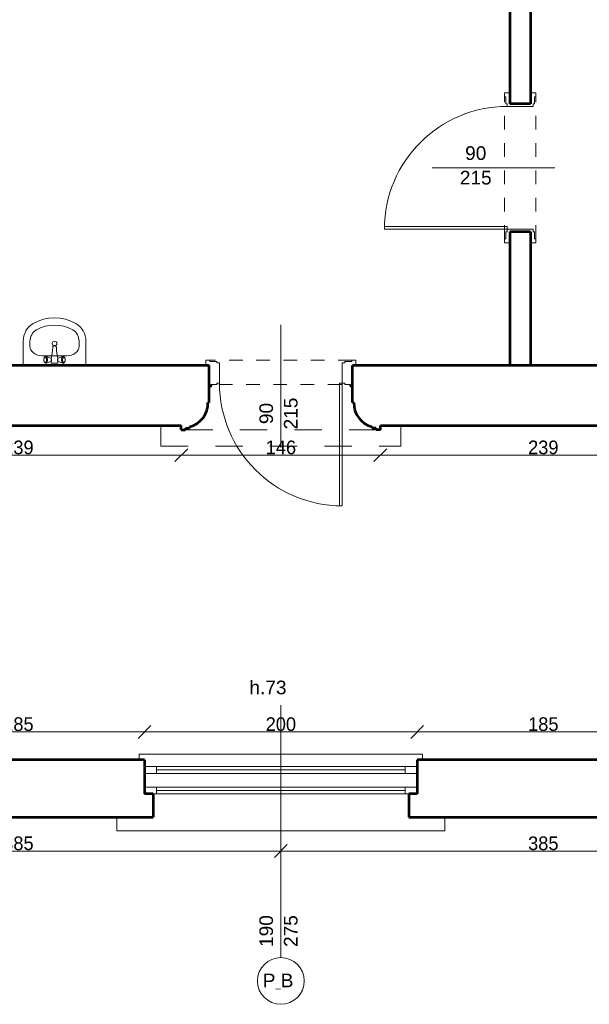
# Model space of a CAD drawing. Header units: inches. Extents: x -21887 to 84279, y -131485 to 67836.
# Tile 215 of 256: x 19115 to 23293, y 50788 to 58006. Entities that reach past the tile are written whole.
import ezdxf

# ---------------------------------------------------------------- set-up
doc = ezdxf.new("R2010")
doc.units = ezdxf.units.IN
doc.header["$MEASUREMENT"] = 0
doc.linetypes.add('Dashed', pattern=[400, 200, -200])
doc.linetypes.add('Dashed copy', pattern=[200, 100, -100])
doc.layers.get('0').update_dxf_attribs({"lineweight": 13})
doc.layers.get('Defpoints').update_dxf_attribs({"lineweight": 13})
for name, color, linetype, lineweight in [('AI_MURY', 7, 'Continuous', 53), ('Dimensioning', 7, 'Continuous', 13), ('DRZWI', 7, 'Continuous', 13), ('dzialowki', 7, 'Continuous', 53), ('Furniture & Equipment', 7, 'Continuous', 13), ('PODCIAGI', 7, 'Continuous', 13)]:
    doc.layers.add(name, color=color, linetype=linetype, lineweight=lineweight)
doc.styles.add('GENERATED_STYLE_7', font='txt')
doc.styles.add('Style-Courier New', font='txt')
doc.dimstyles.new('Dimstyle_5', dxfattribs={"dimtxt": 100, "dimasz": 95, "dimexe": 0.18, "dimexo": 0, "dimgap": 0.09, "dimtad": 1, "dimtih": 1, "dimtoh": 1, "dimdec": 0, "dimlfac": 0.1, "dimzin": 0, "dimdsep": 46, "dimlunit": 5, "dimtxsty": 'GENERATED_STYLE_7', "dimblk": 'ARROWHEAD_6', "dimcen": 0.09, "dimclrd": 161, "dimclre": 161, "dimclrt": 7, "dimadec": 0, "dimazin": 0, "dimtfac": 1, "dimtdec": 0, "dimtmove": 0, "dimatfit": 3, "dimfxl": 0, "dimtolj": 1, "dimtzin": 0, "dimarcsym": 0})

# ---------------------------------------------------------------- blocks, each defined once
blk = doc.blocks.new('Basin 01_59')
at = {"layer": 'Furniture & Equipment', "color": 9, "linetype": 'Continuous'}
for p, q in [((0, 350), (0, 171.8)), ((460, 350), (0, 350)), ((151.7, 311.7), (151.5, 308.2)), ((151.7, 311.7), (151.5, 308.2)), ((151.5, 308.2), (151.7, 304.7)), ((151.5, 308.2), (151.7, 304.7)), ((152.1, 315), (151.7, 311.7)), ((152.1, 315), (151.7, 311.7)), ((151.7, 304.7), (152.1, 301.4)), ((151.7, 304.7), (152.1, 301.4)), ((152.8, 318.2), (152.1, 315)), ((152.8, 318.2), (152.1, 315)), ((152.1, 301.4), (152.8, 298.2)), ((152.1, 301.4), (152.8, 298.2)), ((153.8, 321.1), (152.8, 318.2)), ((153.8, 321.1), (152.8, 318.2)), ((152.8, 298.2), (153.8, 295.3)), ((152.8, 298.2), (153.8, 295.3)), ((155.1, 323.5), (153.8, 321.1)), ((155.1, 323.5), (153.8, 321.1)), ((153.8, 295.3), (155.1, 292.9)), ((153.8, 295.3), (155.1, 292.9)), ((156.5, 325.5), (155.1, 323.5)), ((156.5, 325.5), (155.1, 323.5)), ((155.1, 292.9), (156.5, 290.9)), ((155.1, 292.9), (156.5, 290.9)), ((158.1, 327), (156.5, 325.5)), ((158.1, 327), (156.5, 325.5)), ((156.5, 290.9), (158.1, 289.4)), ((156.5, 290.9), (158.1, 289.4)), ((162.6, 330.7), (158.1, 327)), ((162.6, 330.7), (158.1, 327)), ((159.8, 327.9), (158.1, 327)), ((159.8, 327.9), (158.1, 327)), ((158.1, 289.4), (159.8, 288.5)), ((162.6, 285.6), (158.1, 289.4)), ((158.1, 289.4), (159.8, 288.5)), ((162.6, 285.6), (158.1, 289.4)), ((161.5, 328.2), (159.8, 327.9)), ((161.5, 328.2), (159.8, 327.9)), ((163.2, 327.9), (161.5, 328.2)), ((163.2, 327.9), (161.5, 328.2)), ((164.6, 331.8), (162.6, 330.7)), ((164.6, 331.8), (162.6, 330.7)), ((164.9, 327), (163.2, 327.9)), ((164.9, 327), (163.2, 327.9)), ((163.2, 288.5), (164.9, 289.4)), ((163.2, 288.5), (164.9, 289.4)), ((166.7, 332.2), (164.6, 331.8)), ((166.7, 332.2), (164.6, 331.8)), ((166.5, 325.5), (164.9, 327)), ((166.5, 325.5), (164.9, 327)), ((164.9, 289.4), (166.5, 290.9)), ((164.9, 289.4), (166.5, 290.9)), ((167.9, 323.5), (166.5, 325.5)), ((167.9, 323.5), (166.5, 325.5)), ((166.5, 290.9), (167.9, 292.9)), ((166.5, 290.9), (167.9, 292.9)), ((168.8, 331.8), (166.7, 332.2)), ((168.8, 331.8), (166.7, 332.2)), ((169.2, 321.1), (167.9, 323.5)), ((169.2, 321.1), (167.9, 323.5)), ((167.9, 292.9), (169.2, 295.3)), ((167.9, 292.9), (169.2, 295.3)), ((170.8, 330.7), (168.8, 331.8)), ((202.4, 320), (168.8, 331.8)), ((170.8, 330.7), (168.8, 331.8)), ((202.4, 320), (168.8, 331.8)), ((202.4, 296.4), (168.8, 284.6)), ((202.4, 296.4), (168.8, 284.6)), ((170.2, 318.2), (169.2, 321.1)), ((170.2, 318.2), (169.2, 321.1)), ((169.2, 295.3), (170.2, 298.2)), ((169.2, 295.3), (170.2, 298.2)), ((170.9, 315), (170.2, 318.2)), ((170.9, 315), (170.2, 318.2)), ((170.2, 298.2), (170.9, 301.4)), ((170.2, 298.2), (170.9, 301.4)), ((172.7, 329), (170.8, 330.7)), ((172.7, 329), (170.8, 330.7)), ((171.4, 311.7), (170.9, 315)), ((171.4, 311.7), (170.9, 315)), ((170.9, 301.4), (171.4, 304.7)), ((170.9, 301.4), (171.4, 304.7)), ((171.5, 308.2), (171.4, 311.7)), ((171.5, 308.2), (171.4, 311.7)), ((171.4, 304.7), (171.5, 308.2)), ((171.4, 304.7), (171.5, 308.2)), ((174.4, 326.6), (172.7, 329)), ((174.4, 326.6), (172.7, 329)), ((172.7, 287.4), (174.4, 289.8)), ((172.7, 287.4), (174.4, 289.8)), ((175.9, 323.6), (174.4, 326.6)), ((175.9, 323.6), (174.4, 326.6)), ((174.4, 289.8), (175.9, 292.8)), ((174.4, 289.8), (175.9, 292.8)), ((177.1, 320.2), (175.9, 323.6)), ((177.1, 320.2), (175.9, 323.6)), ((175.9, 292.8), (177.1, 296.2)), ((175.9, 292.8), (177.1, 296.2)), ((178, 316.4), (177.1, 320.2)), ((178, 316.4), (177.1, 320.2)), ((177.1, 296.2), (178, 300)), ((177.1, 296.2), (178, 300)), ((178.5, 312.4), (178, 316.4)), ((178.5, 312.4), (178, 316.4)), ((178, 300), (178.5, 304)), ((178, 300), (178.5, 304)), ((178.7, 308.2), (178.5, 312.4)), ((178.7, 308.2), (178.5, 312.4)), ((178.5, 304), (178.7, 308.2)), ((178.5, 304), (178.7, 308.2)), ((203.4, 319.5), (202.4, 320)), ((203.4, 319.5), (202.4, 320)), ((202.4, 296.4), (203.4, 296.9)), ((202.4, 296.4), (203.4, 296.9)), ((204.3, 318.6), (203.4, 319.5)), ((204.3, 318.6), (203.4, 319.5)), ((203.4, 296.9), (204.3, 297.8)), ((203.4, 296.9), (204.3, 297.8)), ((205.2, 317.4), (204.3, 318.6)), ((205.2, 317.4), (204.3, 318.6)), ((204.3, 297.8), (205.2, 299)), ((204.3, 297.8), (205.2, 299)), ((206.7, 318.2), (204.6, 318.2)), ((206.7, 318.2), (204.6, 318.2)), ((207.1, 298.2), (204.6, 298.2)), ((207.1, 298.2), (204.6, 298.2)), ((205.2, 331.2), (205, 330.7)), ((205.2, 331.2), (205, 330.7)), ((205, 330.7), (205, 330.2)), ((205, 330.7), (205, 330.2)), ((205, 330.2), (205, 318.2)), ((205, 330.2), (205, 318.2)), ((205, 298.2), (205, 296.2)), ((205, 298.2), (205, 296.2)), ((205, 296.2), (205, 295.7)), ((205, 296.2), (205, 295.7)), ((205, 295.7), (205.2, 295.2)), ((205, 295.7), (205.2, 295.2)), ((205.4, 331.7), (205.2, 331.2)), ((205.4, 331.7), (205.2, 331.2)), ((205.9, 315.9), (205.2, 317.4)), ((205.9, 315.9), (205.2, 317.4)), ((205.2, 299), (205.9, 300.5)), ((205.2, 299), (205.9, 300.5)), ((205.2, 295.2), (208.1, 288.3)), ((205.2, 295.2), (208.1, 288.3)), ((205.7, 332.1), (205.4, 331.7)), ((205.7, 332.1), (205.4, 331.7)), ((206.1, 332.5), (205.7, 332.1)), ((206.1, 332.5), (205.7, 332.1)), ((206.5, 314.2), (205.9, 315.9)), ((206.5, 314.2), (205.9, 315.9)), ((205.9, 300.5), (206.5, 302.2)), ((205.9, 300.5), (206.5, 302.2)), ((206.5, 332.8), (206.1, 332.5)), ((206.5, 332.8), (206.1, 332.5)), ((207, 333), (206.5, 332.8)), ((207, 333), (206.5, 332.8)), ((207, 312.3), (206.5, 314.2)), ((207, 312.3), (206.5, 314.2)), ((206.5, 302.2), (207, 304.1)), ((206.5, 302.2), (207, 304.1)), ((207.5, 333.2), (207, 333)), ((207.5, 333.2), (207, 333)), ((207.2, 310.3), (207, 312.3)), ((207.2, 310.3), (207, 312.3)), ((207, 304.1), (207.2, 306.1)), ((207, 304.1), (207.2, 306.1)), ((207.3, 308.2), (207.2, 310.3)), ((207.3, 308.2), (207.2, 310.3)), ((207.2, 306.1), (207.3, 308.2)), ((207.2, 306.1), (207.3, 308.2)), ((208, 333.2), (207.5, 333.2)), ((208, 333.2), (207.5, 333.2)), ((252, 333.2), (208, 333.2)), ((252, 333.2), (208, 333.2)), ((254.8, 295.2), (251.9, 288.3)), ((254.8, 295.2), (251.9, 288.3)), ((252.5, 333.2), (252, 333.2)), ((252.5, 333.2), (252, 333.2)), ((253, 333), (252.5, 333.2)), ((253, 333), (252.5, 333.2)), ((252.8, 310.3), (252.7, 308.2)), ((252.8, 310.3), (252.7, 308.2)), ((252.7, 308.2), (252.8, 306.1)), ((252.7, 308.2), (252.8, 306.1)), ((253, 312.3), (252.8, 310.3)), ((253, 312.3), (252.8, 310.3)), ((252.8, 306.1), (253, 304.1)), ((252.8, 306.1), (253, 304.1)), ((253.5, 332.8), (253, 333)), ((253.5, 332.8), (253, 333)), ((253.5, 314.2), (253, 312.3)), ((253.5, 314.2), (253, 312.3)), ((253, 304.1), (253.5, 302.2)), ((253, 304.1), (253.5, 302.2)), ((255.4, 298.2), (253.2, 298.2)), ((255.4, 298.2), (253.2, 298.2)), ((253.9, 332.5), (253.5, 332.8)), ((253.9, 332.5), (253.5, 332.8)), ((255.4, 318.2), (253.5, 318.2)), ((255.4, 318.2), (253.5, 318.2)), ((254.1, 315.9), (253.5, 314.2)), ((254.1, 315.9), (253.5, 314.2)), ((253.5, 302.2), (254.1, 300.5)), ((253.5, 302.2), (254.1, 300.5)), ((254.3, 332.1), (253.9, 332.5)), ((254.3, 332.1), (253.9, 332.5)), ((254.8, 317.4), (254.1, 315.9)), ((254.8, 317.4), (254.1, 315.9)), ((254.1, 300.5), (254.8, 299)), ((254.1, 300.5), (254.8, 299)), ((254.6, 331.7), (254.3, 332.1)), ((254.6, 331.7), (254.3, 332.1)), ((254.8, 331.2), (254.6, 331.7)), ((254.8, 331.2), (254.6, 331.7)), ((255, 330.7), (254.8, 331.2)), ((255, 330.7), (254.8, 331.2)), ((255.7, 318.6), (254.8, 317.4)), ((255.7, 318.6), (254.8, 317.4)), ((254.8, 299), (255.7, 297.8)), ((254.8, 299), (255.7, 297.8)), ((254.8, 295.2), (255, 295.7)), ((254.8, 295.2), (255, 295.7)), ((255, 330.2), (255, 330.7)), ((255, 330.2), (255, 330.7)), ((255, 318.2), (255, 330.2)), ((255, 318.2), (255, 330.2)), ((255, 296.2), (255, 298.2)), ((255, 296.2), (255, 298.2)), ((255, 295.7), (255, 296.2)), ((255, 295.7), (255, 296.2)), ((256.6, 319.5), (255.7, 318.6)), ((256.6, 319.5), (255.7, 318.6)), ((255.7, 297.8), (256.6, 296.9)), ((255.7, 297.8), (256.6, 296.9)), ((257.6, 320), (256.6, 319.5)), ((257.6, 320), (256.6, 319.5)), ((256.6, 296.9), (257.6, 296.4)), ((256.6, 296.9), (257.6, 296.4)), ((257.6, 320), (291.2, 331.8)), ((257.6, 320), (291.2, 331.8)), ((257.6, 296.4), (291.2, 284.6)), ((257.6, 296.4), (291.2, 284.6)), ((281.5, 312.4), (281.3, 308.2)), ((281.5, 312.4), (281.3, 308.2)), ((281.3, 308.2), (281.5, 304)), ((281.3, 308.2), (281.5, 304)), ((282, 316.4), (281.5, 312.4)), ((282, 316.4), (281.5, 312.4)), ((281.5, 304), (282, 300)), ((281.5, 304), (282, 300)), ((282.9, 320.2), (282, 316.4)), ((282.9, 320.2), (282, 316.4)), ((282, 300), (282.9, 296.2)), ((282, 300), (282.9, 296.2)), ((284.1, 323.6), (282.9, 320.2)), ((284.1, 323.6), (282.9, 320.2)), ((282.9, 296.2), (284.1, 292.8)), ((282.9, 296.2), (284.1, 292.8)), ((285.6, 326.6), (284.1, 323.6)), ((285.6, 326.6), (284.1, 323.6)), ((284.1, 292.8), (285.6, 289.8)), ((284.1, 292.8), (285.6, 289.8)), ((287.3, 329), (285.6, 326.6)), ((287.3, 329), (285.6, 326.6)), ((285.6, 289.8), (287.3, 287.4)), ((285.6, 289.8), (287.3, 287.4)), ((289.2, 330.7), (287.3, 329)), ((289.2, 330.7), (287.3, 329)), ((288.6, 311.7), (288.5, 308.2)), ((288.6, 311.7), (288.5, 308.2)), ((288.5, 308.2), (288.6, 304.7)), ((288.5, 308.2), (288.6, 304.7)), ((289.1, 315), (288.6, 311.7)), ((289.1, 315), (288.6, 311.7)), ((288.6, 304.7), (289.1, 301.4)), ((288.6, 304.7), (289.1, 301.4)), ((289.8, 318.2), (289.1, 315)), ((289.8, 318.2), (289.1, 315)), ((289.1, 301.4), (289.8, 298.2)), ((289.1, 301.4), (289.8, 298.2)), ((291.2, 331.8), (289.2, 330.7)), ((291.2, 331.8), (289.2, 330.7)), ((290.8, 321.1), (289.8, 318.2)), ((290.8, 321.1), (289.8, 318.2)), ((289.8, 298.2), (290.8, 295.3)), ((289.8, 298.2), (290.8, 295.3)), ((292.1, 323.5), (290.8, 321.1)), ((292.1, 323.5), (290.8, 321.1)), ((290.8, 295.3), (292.1, 292.9)), ((290.8, 295.3), (292.1, 292.9)), ((293.3, 332.2), (291.2, 331.8)), ((293.3, 332.2), (291.2, 331.8)), ((293.5, 325.5), (292.1, 323.5)), ((293.5, 325.5), (292.1, 323.5)), ((292.1, 292.9), (293.5, 290.9)), ((292.1, 292.9), (293.5, 290.9)), ((295.4, 331.8), (293.3, 332.2)), ((295.4, 331.8), (293.3, 332.2)), ((295.1, 327), (293.5, 325.5)), ((295.1, 327), (293.5, 325.5)), ((293.5, 290.9), (295.1, 289.4)), ((293.5, 290.9), (295.1, 289.4)), ((296.8, 327.9), (295.1, 327)), ((296.8, 327.9), (295.1, 327)), ((295.1, 289.4), (296.8, 288.5)), ((295.1, 289.4), (296.8, 288.5)), ((297.4, 330.7), (295.4, 331.8)), ((297.4, 330.7), (295.4, 331.8)), ((298.5, 328.2), (296.8, 327.9)), ((298.5, 328.2), (296.8, 327.9)), ((297.4, 330.7), (301.9, 327)), ((297.4, 330.7), (301.9, 327)), ((297.4, 285.6), (301.9, 289.4)), ((297.4, 285.6), (301.9, 289.4)), ((300.2, 327.9), (298.5, 328.2)), ((300.2, 327.9), (298.5, 328.2)), ((301.9, 327), (300.2, 327.9)), ((301.9, 327), (300.2, 327.9)), ((300.2, 288.5), (301.9, 289.4)), ((300.2, 288.5), (301.9, 289.4)), ((303.5, 325.5), (301.9, 327)), ((303.5, 325.5), (301.9, 327)), ((301.9, 289.4), (303.5, 290.9)), ((301.9, 289.4), (303.5, 290.9)), ((304.9, 323.5), (303.5, 325.5)), ((304.9, 323.5), (303.5, 325.5)), ((303.5, 290.9), (304.9, 292.9)), ((303.5, 290.9), (304.9, 292.9)), ((306.2, 321.1), (304.9, 323.5)), ((306.2, 321.1), (304.9, 323.5)), ((304.9, 292.9), (306.2, 295.3)), ((304.9, 292.9), (306.2, 295.3)), ((307.2, 318.2), (306.2, 321.1)), ((307.2, 318.2), (306.2, 321.1)), ((306.2, 295.3), (307.2, 298.2)), ((306.2, 295.3), (307.2, 298.2)), ((307.9, 315), (307.2, 318.2)), ((307.9, 315), (307.2, 318.2)), ((307.2, 298.2), (307.9, 301.4)), ((307.2, 298.2), (307.9, 301.4)), ((308.3, 311.7), (307.9, 315)), ((308.3, 311.7), (307.9, 315)), ((307.9, 301.4), (308.3, 304.7)), ((307.9, 301.4), (308.3, 304.7)), ((308.5, 308.2), (308.3, 311.7)), ((308.5, 308.2), (308.3, 311.7)), ((308.3, 304.7), (308.5, 308.2)), ((308.3, 304.7), (308.5, 308.2)), ((460, 350), (460, 171.8)), ((138.9, 278.2), (138.9, 278.2)), ((321.1, 278.2), (138.9, 278.2)), ((159.8, 288.5), (161.5, 288.2)), ((159.8, 288.5), (161.5, 288.2)), ((161.5, 288.2), (163.2, 288.5)), ((161.5, 288.2), (163.2, 288.5)), ((162.6, 285.6), (164.6, 284.6)), ((162.6, 285.6), (164.6, 284.6)), ((164.6, 284.6), (166.7, 284.2)), ((164.6, 284.6), (166.7, 284.2)), ((166.7, 284.2), (168.8, 284.6)), ((166.7, 284.2), (168.8, 284.6)), ((168.8, 284.6), (170.8, 285.6)), ((168.8, 284.6), (170.8, 285.6)), ((170.8, 285.6), (172.7, 287.4)), ((170.8, 285.6), (172.7, 287.4)), ((208, 288.6), (210.7, 276.6)), ((208, 288.6), (210.7, 276.6)), ((210.7, 276.6), (213, 260.3)), ((210.7, 276.6), (213, 260.3)), ((213, 260.4), (215, 239.3)), ((213, 260.4), (215, 239.3)), ((215, 239.3), (216.8, 216.1)), ((215, 239.3), (216.8, 216.1)), ((245, 239.3), (243.2, 216.1)), ((245, 239.3), (243.2, 216.1)), ((247, 260.4), (245, 239.3)), ((247, 260.4), (245, 239.3)), ((249.3, 276.6), (247, 260.3)), ((249.3, 276.6), (247, 260.3)), ((252, 288.6), (249.3, 276.6)), ((252, 288.6), (249.3, 276.6)), ((287.3, 287.4), (289.2, 285.6)), ((287.3, 287.4), (289.2, 285.6)), ((289.2, 285.6), (291.2, 284.6)), ((289.2, 285.6), (291.2, 284.6)), ((291.2, 284.6), (293.3, 284.2)), ((291.2, 284.6), (293.3, 284.2)), ((293.3, 284.2), (295.4, 284.6)), ((293.3, 284.2), (295.4, 284.6)), ((295.4, 284.6), (297.4, 285.6)), ((295.4, 284.6), (297.4, 285.6)), ((296.8, 288.5), (298.5, 288.2)), ((296.8, 288.5), (298.5, 288.2)), ((298.5, 288.2), (300.2, 288.5)), ((298.5, 288.2), (300.2, 288.5)), ((50, 207.5), (50, 171.8)), ((217, 214), (216.8, 216.1)), ((217, 214), (216.8, 216.1)), ((217, 213.9), (217, 214)), ((217, 213.9), (217, 214)), ((217.6, 211.9), (217, 213.9)), ((217.6, 211.9), (217, 213.9)), ((218.6, 210.1), (217.6, 211.9)), ((218.6, 210.1), (217.6, 211.9)), ((220, 208.3), (218.6, 210.1)), ((220, 208.3), (218.6, 210.1)), ((221.6, 206.9), (220, 208.3)), ((221.6, 206.9), (220, 208.3)), ((223.5, 205.7), (221.6, 206.9)), ((223.5, 205.7), (221.6, 206.9)), ((225.6, 204.9), (223.5, 205.7)), ((225.6, 204.9), (223.5, 205.7)), ((225, 204.9), (223.9, 205.6)), ((226.6, 204.2), (225, 204.9)), ((227.7, 204.3), (225.6, 204.9)), ((227.7, 204.3), (225.6, 204.9)), ((228.3, 203.8), (226.6, 204.2)), ((230, 204.2), (227.7, 204.3)), ((230, 204.2), (227.7, 204.3)), ((230, 203.7), (228.3, 203.8)), ((232.3, 204.3), (230, 204.2)), ((232.3, 204.3), (230, 204.2)), ((231.7, 203.8), (230, 203.7)), ((233.4, 204.2), (231.7, 203.8)), ((234.4, 204.9), (232.3, 204.3)), ((234.4, 204.9), (232.3, 204.3)), ((235, 204.9), (233.4, 204.2)), ((236.5, 205.7), (234.4, 204.9)), ((236.5, 205.7), (234.4, 204.9)), ((236.1, 205.6), (235, 204.9)), ((238.4, 206.9), (236.5, 205.7)), ((238.4, 206.9), (236.5, 205.7)), ((240, 208.3), (238.4, 206.9)), ((240, 208.3), (238.4, 206.9)), ((241.4, 210.1), (240, 208.3)), ((241.4, 210.1), (240, 208.3)), ((242.4, 211.9), (241.4, 210.1)), ((242.4, 211.9), (241.4, 210.1)), ((243, 213.9), (242.4, 211.9)), ((243, 213.9), (242.4, 211.9)), ((243.2, 216.1), (243, 214)), ((243.2, 216.1), (243, 214)), ((243, 213.9), (243, 214)), ((243, 213.9), (243, 214)), ((410, 207.5), (410, 171.8))]:
    blk.add_line(p, q, dxfattribs=at)
at = {"layer": 'Furniture & Equipment', "color": 9, "linetype": 'Continuous', "flags": 128}
for points in [[(138.9, 278.2), (121.6, 276.9), (104.9, 272.8), (89.5, 266.3), (76, 257.5), (65, 246.8), (56.8, 234.5), (51.7, 221.3), (50, 207.5)], [(410, 207.5), (408.3, 221.3), (403.2, 234.5), (395, 246.8), (384, 257.5), (370.5, 266.3), (355.1, 272.8), (338.4, 276.9), (321.1, 278.2)], [(0, 171.8), (1.2, 152.1), (5, 132.7), (11.1, 114.1), (19.5, 96.5), (30.1, 80.2), (42.7, 65.6), (56.9, 52.9), (72.7, 42.3)], [(50, 171.8), (50.8, 159.2), (53.2, 146.8), (57.1, 134.9), (62.5, 123.6), (69.3, 113.2), (77.3, 103.8), (86.4, 95.7), (96.5, 89)], [(363.5, 89), (373.6, 95.7), (382.7, 103.8), (390.7, 113.2), (397.5, 123.6), (402.9, 134.9), (406.8, 146.8), (409.2, 159.2), (410, 171.8)], [(387.3, 42.3), (403.1, 52.9), (417.3, 65.6), (429.9, 80.2), (440.5, 96.5), (448.9, 114.1), (455, 132.7), (458.8, 152.1), (460, 171.8)], [(96.5, 89), (128, 73.4), (161.1, 62.2), (195.3, 55.3), (230, 53), (264.7, 55.3), (298.9, 62.2), (332, 73.4), (363.5, 89)], [(72.7, 42.3), (109.8, 24), (148.8, 10.8), (189.1, 2.7), (230, 0), (270.9, 2.7), (311.2, 10.8), (350.2, 24), (387.3, 42.3)]]:
    blk.add_lwpolyline(points, dxfattribs=at)
at = {"layer": 'Furniture & Equipment', "color": 9, "linetype": 'Continuous'}
blk.add_circle((230, 188.9), 17.5, dxfattribs=at)
blk = doc.blocks.new('ARROWHEAD_6')
at = {"color": 0, "linetype": 'Continuous'}
for p, q in [((0, 0), (-1, 0)), ((-0.5, -0.5), (0.5, 0.5))]:
    blk.add_line(p, q, dxfattribs=at)
blk = doc.blocks.new('*U1089')
at = {"layer": 'Defpoints', "color": 0, "linetype": 'Continuous'}
for p in [(17180.5, 51911.2), (21030.5, 51911.2), (21030.5, 51911.2)]:
    blk.add_point(p, dxfattribs=at)
at = {"layer": 'Dimensioning', "color": 161, "linetype": 'Continuous', "lineweight": -2}
for p, q in [((17180.5, 51911.2), (17180.5, 51911)), ((17275.5, 51911.2), (20935.5, 51911.2)), ((21030.5, 51911.2), (21030.5, 51911))]:
    blk.add_line(p, q, dxfattribs=at)
at = {"layer": 'Dimensioning', "color": 161, "linetype": 'Continuous', "lineweight": -2, "xscale": 95, "yscale": 95, "zscale": 95, "rotation": 180}
blk.add_blockref('ARROWHEAD_6', (17180.5, 51911.2), dxfattribs=at)
at = {"layer": 'Dimensioning', "color": 161, "linetype": 'Continuous', "lineweight": -2, "xscale": 95, "yscale": 95, "zscale": 95}
blk.add_blockref('ARROWHEAD_6', (21030.5, 51911.2), dxfattribs=at)
at = {"layer": 'Dimensioning', "color": 7, "linetype": 'Continuous', "insert": (19105.5, 51967.5), "char_height": 100, "attachment_point": 5, "style": 'GENERATED_STYLE_7'}
blk.add_mtext('385', dxfattribs=at)
blk = doc.blocks.new('*D2051')
at = {"layer": 'Defpoints'}
for p in [(17180.5, 51911.2), (19105.5, 51911.2), (21030.5, 51911.2), (21030.5, 51911.2)]:
    blk.add_point(p, dxfattribs=at)
at = {"layer": 'Dimensioning', "color": 161, "linetype": 'Continuous'}
blk.add_blockref('*U1089', (0, 0), dxfattribs=at)
blk = doc.blocks.new('*U1090')
at = {"layer": 'Defpoints', "color": 0, "linetype": 'Continuous'}
for p in [(21030.5, 51911.2), (24880.5, 51911.2), (24880.5, 51911.2)]:
    blk.add_point(p, dxfattribs=at)
at = {"layer": 'Dimensioning', "color": 161, "linetype": 'Continuous', "lineweight": -2}
for p, q in [((21030.5, 51911.2), (21030.5, 51911)), ((21125.5, 51911.2), (24785.5, 51911.2)), ((24880.5, 51911.2), (24880.5, 51911))]:
    blk.add_line(p, q, dxfattribs=at)
at = {"layer": 'Dimensioning', "color": 161, "linetype": 'Continuous', "lineweight": -2, "xscale": 95, "yscale": 95, "zscale": 95, "rotation": 180}
blk.add_blockref('ARROWHEAD_6', (21030.5, 51911.2), dxfattribs=at)
at = {"layer": 'Dimensioning', "color": 161, "linetype": 'Continuous', "lineweight": -2, "xscale": 95, "yscale": 95, "zscale": 95}
blk.add_blockref('ARROWHEAD_6', (24880.5, 51911.2), dxfattribs=at)
at = {"layer": 'Dimensioning', "color": 7, "linetype": 'Continuous', "insert": (22955.5, 51967.5), "char_height": 100, "attachment_point": 5, "style": 'GENERATED_STYLE_7'}
blk.add_mtext('385', dxfattribs=at)
blk = doc.blocks.new('*D2052')
at = {"layer": 'Defpoints'}
for p in [(21030.5, 51911.2), (22955.5, 51911.2), (24880.5, 51911.2), (24880.5, 51911.2)]:
    blk.add_point(p, dxfattribs=at)
at = {"layer": 'Dimensioning', "color": 161, "linetype": 'Continuous'}
blk.add_blockref('*U1090', (0, 0), dxfattribs=at)
blk = doc.blocks.new('*U1614')
at = {"layer": 'Defpoints', "color": 0, "linetype": 'Continuous'}
for p in [(20030.5, 52784.8), (18180.5, 52580.7), (20030.5, 52580.7)]:
    blk.add_point(p, dxfattribs=at)
at = {"layer": 'Dimensioning', "color": 161, "linetype": 'Continuous', "lineweight": -2}
for p, q in [((18180.5, 52784.6), (18180.5, 52785)), ((18275.5, 52784.8), (19935.5, 52784.8)), ((20030.5, 52784.6), (20030.5, 52785))]:
    blk.add_line(p, q, dxfattribs=at)
at = {"layer": 'Dimensioning', "color": 161, "linetype": 'Continuous', "lineweight": -2, "xscale": 95, "yscale": 95, "zscale": 95, "rotation": 180}
blk.add_blockref('ARROWHEAD_6', (18180.5, 52784.8), dxfattribs=at)
at = {"layer": 'Dimensioning', "color": 161, "linetype": 'Continuous', "lineweight": -2, "xscale": 95, "yscale": 95, "zscale": 95}
blk.add_blockref('ARROWHEAD_6', (20030.5, 52784.8), dxfattribs=at)
at = {"layer": 'Dimensioning', "color": 7, "linetype": 'Continuous', "insert": (19105.5, 52841.1), "char_height": 100, "attachment_point": 5, "style": 'GENERATED_STYLE_7'}
blk.add_mtext('185', dxfattribs=at)
blk = doc.blocks.new('*D3292')
at = {"layer": 'Defpoints'}
for p in [(19105.5, 52784.8), (20030.5, 52784.8), (18180.5, 52580.7), (20030.5, 52580.7)]:
    blk.add_point(p, dxfattribs=at)
at = {"layer": 'Dimensioning', "color": 161, "linetype": 'Continuous'}
blk.add_blockref('*U1614', (0, 0), dxfattribs=at)
blk = doc.blocks.new('*U1615')
at = {"layer": 'Defpoints', "color": 0, "linetype": 'Continuous'}
for p in [(22030.5, 52784.8), (20030.5, 52580.7), (22030.5, 52580.7)]:
    blk.add_point(p, dxfattribs=at)
at = {"layer": 'Dimensioning', "color": 161, "linetype": 'Continuous', "lineweight": -2}
for p, q in [((20030.5, 52784.6), (20030.5, 52785)), ((20125.5, 52784.8), (21935.5, 52784.8)), ((22030.5, 52784.6), (22030.5, 52785))]:
    blk.add_line(p, q, dxfattribs=at)
at = {"layer": 'Dimensioning', "color": 161, "linetype": 'Continuous', "lineweight": -2, "xscale": 95, "yscale": 95, "zscale": 95, "rotation": 180}
blk.add_blockref('ARROWHEAD_6', (20030.5, 52784.8), dxfattribs=at)
at = {"layer": 'Dimensioning', "color": 161, "linetype": 'Continuous', "lineweight": -2, "xscale": 95, "yscale": 95, "zscale": 95}
blk.add_blockref('ARROWHEAD_6', (22030.5, 52784.8), dxfattribs=at)
at = {"layer": 'Dimensioning', "color": 7, "linetype": 'Continuous', "insert": (21030.5, 52841.1), "char_height": 100, "attachment_point": 5, "style": 'GENERATED_STYLE_7'}
blk.add_mtext('200', dxfattribs=at)
blk = doc.blocks.new('*D3293')
at = {"layer": 'Defpoints'}
for p in [(21030.5, 52784.8), (22030.5, 52784.8), (20030.5, 52580.7), (22030.5, 52580.7)]:
    blk.add_point(p, dxfattribs=at)
at = {"layer": 'Dimensioning', "color": 161, "linetype": 'Continuous'}
blk.add_blockref('*U1615', (0, 0), dxfattribs=at)
blk = doc.blocks.new('*U1616')
at = {"layer": 'Defpoints', "color": 0, "linetype": 'Continuous'}
for p in [(23880.5, 52784.8), (22030.5, 52580.7), (23880.5, 52580.7)]:
    blk.add_point(p, dxfattribs=at)
at = {"layer": 'Dimensioning', "color": 161, "linetype": 'Continuous', "lineweight": -2}
for p, q in [((22030.5, 52784.6), (22030.5, 52785)), ((22125.5, 52784.8), (23785.5, 52784.8)), ((23880.5, 52784.6), (23880.5, 52785))]:
    blk.add_line(p, q, dxfattribs=at)
at = {"layer": 'Dimensioning', "color": 161, "linetype": 'Continuous', "lineweight": -2, "xscale": 95, "yscale": 95, "zscale": 95, "rotation": 180}
blk.add_blockref('ARROWHEAD_6', (22030.5, 52784.8), dxfattribs=at)
at = {"layer": 'Dimensioning', "color": 161, "linetype": 'Continuous', "lineweight": -2, "xscale": 95, "yscale": 95, "zscale": 95}
blk.add_blockref('ARROWHEAD_6', (23880.5, 52784.8), dxfattribs=at)
at = {"layer": 'Dimensioning', "color": 7, "linetype": 'Continuous', "insert": (22955.5, 52841.1), "char_height": 100, "attachment_point": 5, "style": 'GENERATED_STYLE_7'}
blk.add_mtext('185', dxfattribs=at)
blk = doc.blocks.new('*D3294')
at = {"layer": 'Defpoints'}
for p in [(22955.5, 52784.8), (23880.5, 52784.8), (22030.5, 52580.7), (23880.5, 52580.7)]:
    blk.add_point(p, dxfattribs=at)
at = {"layer": 'Dimensioning', "color": 161, "linetype": 'Continuous'}
blk.add_blockref('*U1616', (0, 0), dxfattribs=at)
blk = doc.blocks.new('*U1660')
at = {"layer": 'Defpoints', "color": 0, "linetype": 'Continuous'}
for p in [(17910.5, 55030.7), (20300.5, 55030.7), (20300.5, 54813.9)]:
    blk.add_point(p, dxfattribs=at)
at = {"layer": 'Dimensioning', "color": 161, "linetype": 'Continuous', "lineweight": -2}
for p, q in [((17910.5, 54814), (17910.5, 54813.7)), ((18005.5, 54813.9), (20205.5, 54813.9)), ((20300.5, 54814), (20300.5, 54813.7))]:
    blk.add_line(p, q, dxfattribs=at)
at = {"layer": 'Dimensioning', "color": 161, "linetype": 'Continuous', "lineweight": -2, "xscale": 95, "yscale": 95, "zscale": 95, "rotation": 180}
blk.add_blockref('ARROWHEAD_6', (17910.5, 54813.9), dxfattribs=at)
at = {"layer": 'Dimensioning', "color": 161, "linetype": 'Continuous', "lineweight": -2, "xscale": 95, "yscale": 95, "zscale": 95}
blk.add_blockref('ARROWHEAD_6', (20300.5, 54813.9), dxfattribs=at)
at = {"layer": 'Dimensioning', "color": 7, "linetype": 'Continuous', "insert": (19105.5, 54870.1), "char_height": 100, "attachment_point": 5, "style": 'GENERATED_STYLE_7'}
blk.add_mtext('239', dxfattribs=at)
blk = doc.blocks.new('*D3338')
at = {"layer": 'Defpoints'}
for p in [(17910.5, 55030.7), (20300.5, 55030.7), (19105.5, 54813.9), (20300.5, 54813.9)]:
    blk.add_point(p, dxfattribs=at)
at = {"layer": 'Dimensioning', "color": 161, "linetype": 'Continuous'}
blk.add_blockref('*U1660', (0, 0), dxfattribs=at)
blk = doc.blocks.new('*U1661')
at = {"layer": 'Defpoints', "color": 0, "linetype": 'Continuous'}
for p in [(20300.5, 55030.7), (21760.5, 55030.7), (21760.5, 54813.9)]:
    blk.add_point(p, dxfattribs=at)
at = {"layer": 'Dimensioning', "color": 161, "linetype": 'Continuous', "lineweight": -2}
for p, q in [((20300.5, 54814), (20300.5, 54813.7)), ((20395.5, 54813.9), (21665.5, 54813.9)), ((21760.5, 54814), (21760.5, 54813.7))]:
    blk.add_line(p, q, dxfattribs=at)
at = {"layer": 'Dimensioning', "color": 161, "linetype": 'Continuous', "lineweight": -2, "xscale": 95, "yscale": 95, "zscale": 95, "rotation": 180}
blk.add_blockref('ARROWHEAD_6', (20300.5, 54813.9), dxfattribs=at)
at = {"layer": 'Dimensioning', "color": 161, "linetype": 'Continuous', "lineweight": -2, "xscale": 95, "yscale": 95, "zscale": 95}
blk.add_blockref('ARROWHEAD_6', (21760.5, 54813.9), dxfattribs=at)
at = {"layer": 'Dimensioning', "color": 7, "linetype": 'Continuous', "insert": (21030.5, 54870.1), "char_height": 100, "attachment_point": 5, "style": 'GENERATED_STYLE_7'}
blk.add_mtext('146', dxfattribs=at)
blk = doc.blocks.new('*D3339')
at = {"layer": 'Defpoints'}
for p in [(20300.5, 55030.7), (21760.5, 55030.7), (21030.5, 54813.9), (21760.5, 54813.9)]:
    blk.add_point(p, dxfattribs=at)
at = {"layer": 'Dimensioning', "color": 161, "linetype": 'Continuous'}
blk.add_blockref('*U1661', (0, 0), dxfattribs=at)
blk = doc.blocks.new('*U1662')
at = {"layer": 'Defpoints', "color": 0, "linetype": 'Continuous'}
for p in [(21760.5, 55030.7), (24150.5, 55030.7), (24150.5, 54813.9)]:
    blk.add_point(p, dxfattribs=at)
at = {"layer": 'Dimensioning', "color": 161, "linetype": 'Continuous', "lineweight": -2}
for p, q in [((21760.5, 54814), (21760.5, 54813.7)), ((21855.5, 54813.9), (24055.5, 54813.9)), ((24150.5, 54814), (24150.5, 54813.7))]:
    blk.add_line(p, q, dxfattribs=at)
at = {"layer": 'Dimensioning', "color": 161, "linetype": 'Continuous', "lineweight": -2, "xscale": 95, "yscale": 95, "zscale": 95, "rotation": 180}
blk.add_blockref('ARROWHEAD_6', (21760.5, 54813.9), dxfattribs=at)
at = {"layer": 'Dimensioning', "color": 161, "linetype": 'Continuous', "lineweight": -2, "xscale": 95, "yscale": 95, "zscale": 95}
blk.add_blockref('ARROWHEAD_6', (24150.5, 54813.9), dxfattribs=at)
at = {"layer": 'Dimensioning', "color": 7, "linetype": 'Continuous', "insert": (22955.5, 54870.1), "char_height": 100, "attachment_point": 5, "style": 'GENERATED_STYLE_7'}
blk.add_mtext('239', dxfattribs=at)
blk = doc.blocks.new('*D3340')
at = {"layer": 'Defpoints'}
for p in [(21760.5, 55030.7), (24150.5, 55030.7), (22955.5, 54813.9), (24150.5, 54813.9)]:
    blk.add_point(p, dxfattribs=at)
at = {"layer": 'Dimensioning', "color": 161, "linetype": 'Continuous'}
blk.add_blockref('*U1662', (0, 0), dxfattribs=at)

msp = doc.modelspace()

# ---------------------------------------------------------------- linework, layer by layer
at = {"layer": 'AI_MURY', "color": 7, "linetype": 'Continuous'}
for p, q in [((20505.5, 55470.7), (17705.5, 55470.7)), ((20505.5, 55200.7), (20505.5, 55470.7)), ((24355.5, 55470.7), (21555.5, 55470.7)), ((21555.5, 55200.7), (21555.5, 55470.7)), ((20505.5, 55200.7), (20495.5, 55200.7)), ((21555.5, 55200.7), (21565.5, 55200.7)), ((17910.5, 55030.7), (20300.5, 55030.7)), ((20300.5, 55000.7), (20300.5, 55030.7)), ((20330.5, 55010.7), (20360.5, 55010.7)), ((20330.5, 55010.7), (20330.5, 55000.7)), ((20360.5, 55020.7), (20360.5, 55010.7)), ((21700.5, 55020.7), (21700.5, 55010.7)), ((21730.5, 55010.7), (21700.5, 55010.7)), ((21730.5, 55010.7), (21730.5, 55000.7)), ((21760.5, 55030.7), (24150.5, 55030.7)), ((21760.5, 55000.7), (21760.5, 55030.7)), ((20300.5, 55000.7), (20330.5, 55000.7)), ((21760.5, 55000.7), (21730.5, 55000.7)), ((20030.5, 52580.7), (18180.5, 52580.7)), ((20030.5, 52580.7), (20030.5, 52330.7)), ((22030.5, 52580.7), (22030.5, 52330.7)), ((23880.5, 52580.7), (22030.5, 52580.7)), ((20093, 52330.7), (20030.5, 52330.7)), ((20093, 52330.7), (20093, 52160.7)), ((21968, 52330.7), (21968, 52160.7)), ((22030.5, 52330.7), (21968, 52330.7)), ((18118, 52160.7), (20093, 52160.7)), ((21968, 52160.7), (23943, 52160.7))]:
    msp.add_line(p, q, dxfattribs=at)
for centre, radius, start, end in [((20505.5, 55332.2), 15, 270, 0), ((21555.5, 55332.2), 15, 180, 270), ((20315.6, 55195.3), 180, 284.44004, 1.72608), ((21745.5, 55195.3), 180, 178.27392, 255.55996)]:
    msp.add_arc(centre, radius, start, end, dxfattribs=at)
at = {"layer": 'DRZWI', "color": 5, "linetype": 'Continuous'}
for p, q in [((21030.5, 54869), (21030.5, 55769)), ((20480.5, 55510.7), (20480.5, 55470.7)), ((20510.5, 55510.7), (20480.5, 55510.7)), ((20510.5, 55510.7), (20510.5, 55500.7)), ((20560.5, 55500.7), (20510.5, 55500.7)), ((20560.5, 55500.7), (20560.5, 55490.7)), ((20560.5, 55490.7), (20580.5, 55490.7)), ((20580.5, 55342.2), (20580.5, 55490.7)), ((21480.5, 55342.2), (21480.5, 55490.7)), ((21500.5, 55490.7), (21480.5, 55490.7)), ((21500.5, 55500.7), (21500.5, 55490.7)), ((21500.5, 55500.7), (21550.5, 55500.7)), ((21550.5, 55510.7), (21550.5, 55500.7)), ((21550.5, 55510.7), (21580.5, 55510.7)), ((21580.5, 55510.7), (21580.5, 55470.7)), ((20560.5, 55332.2), (20520.5, 55332.2)), ((20560.5, 55342.2), (20580.5, 55342.2)), ((20560.5, 55332.2), (20560.5, 55342.2)), ((21460.5, 54442.2), (21460.5, 55342.2)), ((21460.5, 55342.2), (21480.5, 55342.2)), ((21480.5, 54442.2), (21480.5, 55342.2)), ((21500.5, 55342.2), (21480.5, 55342.2)), ((21500.5, 55332.2), (21500.5, 55342.2)), ((21500.5, 55332.2), (21540.5, 55332.2)), ((21460.5, 54442.2), (21480.5, 54442.2))]:
    msp.add_line(p, q, dxfattribs=at)
at = {"layer": 'DRZWI', "color": 5, "linetype": 'Dashed copy'}
for p, q in [((21550.5, 55510.7), (20510.5, 55510.7)), ((21475.5, 55332.2), (20560.5, 55332.2))]:
    msp.add_line(p, q, dxfattribs=at)
at = {"layer": 'DRZWI', "color": 49, "linetype": 'Dashed'}
for p, q in [((20150.5, 55030.7), (20150.5, 54880.7)), ((21910.5, 55030.7), (21910.5, 54880.7)), ((20150.5, 54880.7), (21910.5, 54880.7))]:
    msp.add_line(p, q, dxfattribs=at)
at = {"layer": 'DRZWI', "color": 7, "linetype": 'Dashed'}
msp.add_line((20330.5, 55000.7), (21730.5, 55000.7), dxfattribs=at)
at = {"layer": 'DRZWI', "color": 220, "linetype": 'Continuous'}
for p, q in [((21030.5, 51130.3), (21030.5, 52981.1)), ((20118, 52530.7), (20030.5, 52530.7)), ((20118, 52480.7), (20030.5, 52480.7)), ((20118, 52530.7), (20118, 52480.7)), ((21943, 52530.7), (20118, 52530.7)), ((21943, 52505.7), (20118, 52505.7)), ((21943, 52480.7), (20118, 52480.7)), ((21943, 52530.7), (22030.5, 52530.7)), ((21943, 52530.7), (21943, 52480.7)), ((21943, 52480.7), (22030.5, 52480.7)), ((20118, 52380.7), (20030.5, 52380.7)), ((20118, 52380.7), (20118, 52330.7)), ((21943, 52380.7), (20118, 52380.7)), ((21943, 52355.7), (20118, 52355.7)), ((21943, 52380.7), (22030.5, 52380.7)), ((21943, 52380.7), (21943, 52330.7)), ((20118, 52330.7), (20093, 52330.7)), ((21943, 52330.7), (20118, 52330.7)), ((21943, 52330.7), (21968, 52330.7))]:
    msp.add_line(p, q, dxfattribs=at)
at = {"layer": 'DRZWI', "color": 251, "linetype": 'Continuous'}
for p, q in [((19990.5, 52580.7), (19990.5, 52620.7)), ((22070.5, 52620.7), (19990.5, 52620.7)), ((22070.5, 52580.7), (22070.5, 52620.7)), ((19826.6, 52060.7), (19826.6, 52160.7)), ((22234.4, 52060.7), (22234.4, 52160.7)), ((22234.4, 52060.7), (19826.6, 52060.7))]:
    msp.add_line(p, q, dxfattribs=at)
at = {"layer": 'DRZWI', "color": 220, "linetype": 'Continuous'}
msp.add_circle((21030.5, 50959), 171.3, dxfattribs=at)
at = {"layer": 'DRZWI', "color": 7, "linetype": 'Continuous'}
msp.add_arc((21480.5, 55342.2), 900, 180, 270, dxfattribs=at)
at = {"layer": 'dzialowki', "color": 12, "linetype": 'Continuous'}
for p, q in [((22710.5, 60570.7), (22710.5, 57390.7)), ((22860.5, 60570.7), (22860.5, 57390.7)), ((22860.5, 57390.7), (22710.5, 57390.7)), ((22710.5, 56450.7), (22710.5, 55470.7)), ((22860.5, 56450.7), (22710.5, 56450.7)), ((22860.5, 56450.7), (22860.5, 55470.7))]:
    msp.add_line(p, q, dxfattribs=at)
at = {"layer": 'PODCIAGI', "color": 5, "linetype": 'Continuous'}
for p, q in [((22670.5, 57440.7), (22670.5, 57470.7)), ((22670.5, 57470.7), (22710.5, 57470.7)), ((22900.5, 57470.7), (22860.5, 57470.7)), ((22900.5, 57440.7), (22900.5, 57470.7)), ((22670.5, 57440.7), (22680.5, 57440.7)), ((22680.5, 57390.7), (22680.5, 57440.7)), ((22680.5, 57390.7), (22690.5, 57390.7)), ((22690.5, 57390.7), (22690.5, 57370.7)), ((22880.5, 57390.7), (22880.5, 57370.7)), ((22890.5, 57390.7), (22880.5, 57390.7)), ((22890.5, 57390.7), (22890.5, 57440.7)), ((22900.5, 57440.7), (22890.5, 57440.7)), ((22690.5, 57370.7), (22880.5, 57370.7)), ((23039.2, 56920.7), (22139.2, 56920.7)), ((21790.5, 56490.7), (21790.5, 56470.7)), ((21790.5, 56490.7), (22690.5, 56490.7)), ((21790.5, 56470.7), (22690.5, 56470.7)), ((22680.5, 56450.7), (22690.5, 56450.7)), ((22680.5, 56450.7), (22680.5, 56400.7)), ((22690.5, 56490.7), (22690.5, 56470.7)), ((22690.5, 56450.7), (22690.5, 56470.7)), ((22690.5, 56470.7), (22880.5, 56470.7)), ((22880.5, 56450.7), (22880.5, 56470.7)), ((22890.5, 56450.7), (22880.5, 56450.7)), ((22890.5, 56450.7), (22890.5, 56400.7)), ((22670.5, 56400.7), (22680.5, 56400.7)), ((22670.5, 56400.7), (22670.5, 56370.7)), ((22900.5, 56400.7), (22890.5, 56400.7)), ((22900.5, 56400.7), (22900.5, 56370.7)), ((22670.5, 56370.7), (22710.5, 56370.7)), ((22900.5, 56370.7), (22860.5, 56370.7))]:
    msp.add_line(p, q, dxfattribs=at)
at = {"layer": 'PODCIAGI', "color": 5, "linetype": 'Dashed copy'}
for p, q in [((22670.5, 56400.7), (22670.5, 57440.7)), ((22900.5, 56400.7), (22900.5, 57440.7))]:
    msp.add_line(p, q, dxfattribs=at)
at = {"layer": 'PODCIAGI', "color": 5, "linetype": 'Continuous'}
msp.add_arc((22690.5, 56470.7), 900, 90, 180, dxfattribs=at)

# ---------------------------------------------------------------- block references
at = {"layer": 'Furniture & Equipment', "rotation": 180}
msp.add_blockref('Basin 01_59', (19600.5, 55820.7), dxfattribs=at)

# ---------------------------------------------------------------- texts
at = {"layer": 'DRZWI', "color": 5, "insert": (20872.9, 55119.1), "char_height": 100, "width": 704.483, "attachment_point": 2, "rotation": 90, "line_spacing_factor": 1.079165, "style": 'GENERATED_STYLE_7'}
msp.add_mtext('\\fArial|b0|i0|c238|p39;90\\P215', dxfattribs=at)
at = {"layer": 'DRZWI', "color": 220, "char_height": 100, "attachment_point": 1, "style": 'GENERATED_STYLE_7'}
for s, insert, width in [('\\fArial|b0|i0|c238|p39;h.73', (20800.1, 53160.7), 460.863), ('\\fArial|b0|i0|c238|p39;P\\H50.000000;_\\H100.000000;B', (20897.7, 51012.6), 460.117)]:
    msp.add_mtext(s, dxfattribs=dict(at, insert=insert, width=width))
at = {"layer": 'DRZWI', "color": 220, "insert": (20872.9, 51208.2), "char_height": 100, "width": 355.178, "attachment_point": 1, "rotation": 90, "line_spacing_factor": 1.079165, "style": 'GENERATED_STYLE_7'}
msp.add_mtext('\\fArial|b0|i0|c238|p39;190\\P275', dxfattribs=at)
at = {"layer": 'PODCIAGI', "color": 5, "insert": (22460, 57078.3), "char_height": 100, "width": 704.483, "attachment_point": 2, "line_spacing_factor": 1.079165, "style": 'GENERATED_STYLE_7'}
msp.add_mtext('\\fArial|b0|i0|c238|p39;90\\P215', dxfattribs=at)

# ---------------------------------------------------------------- dimensions: what is measured, and where the dimension line sits
at = {"layer": 'Dimensioning', "color": 161, "linetype": 'Continuous'}
for base, p1, p2, picture, middle in [((20300.5, 54813.9), (17910.5, 55030.7), (20300.5, 55030.7), '*D3338', (19105.5, 54813.9)), ((21760.5, 54813.9), (20300.5, 55030.7), (21760.5, 55030.7), '*D3339', (21030.5, 54813.9)), ((24150.5, 54813.9), (21760.5, 55030.7), (24150.5, 55030.7), '*D3340', (22955.5, 54813.9)), ((20030.5, 52784.8), (18180.5, 52580.7), (20030.5, 52580.7), '*D3292', (19105.5, 52784.8)), ((22030.5, 52784.8), (20030.5, 52580.7), (22030.5, 52580.7), '*D3293', (21030.5, 52784.8)), ((23880.5, 52784.8), (22030.5, 52580.7), (23880.5, 52580.7), '*D3294', (22955.5, 52784.8)), ((21030.5, 51911.2), (17180.5, 51911.2), (21030.5, 51911.2), '*D2051', (19105.5, 51911.2)), ((24880.5, 51911.2), (21030.5, 51911.2), (24880.5, 51911.2), '*D2052', (22955.5, 51911.2))]:
    dim = msp.add_linear_dim(base=base, p1=p1, p2=p2, dimstyle='Dimstyle_5', override={"dimtxsty": 'Style-Courier New', "dimclrd": 0, "dimclre": 161, "dimlwe": 0}, dxfattribs=at)
    dim.commit()
    dim.dimension.update_dxf_attribs({"geometry": picture, "text_midpoint": middle, "dimtype": 128})

doc.saveas('drawing.dxf')
